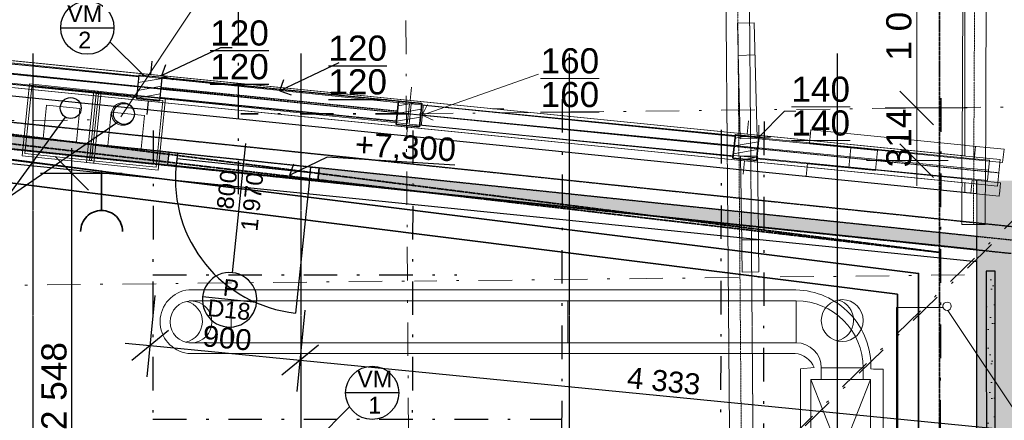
# Model space of a CAD drawing. Header units: millimetres. Extents: x -24674 to 2959, y -2716 to 20653.
# Tile 101 of 161: x -6411 to -536, y 6577 to 8965. Entities that reach past the tile are written whole.
import ezdxf

# ---------------------------------------------------------------- set-up
doc = ezdxf.new("R2010")
doc.units = ezdxf.units.MM
doc.header["$MEASUREMENT"] = 0
for name, pattern in [('Telekomunikacni vodic', [9.25, 3, -0.75, 3, -0.75, 0.125, -0.75, 0.125, -0.75]), ('Wipeout_Contour', [1000, 0, -1000]), ('Čerchovaná', [450, 200, -117.5, 15, -117.5]), ('Čerchovaná M', [4.5, 2.5, -0.85, 0.3, -0.85]), ('Čerchovaná S', [3.5, 1.5, -0.85, 0.3, -0.85])]:
    doc.linetypes.add(name, pattern=pattern)
for name, color, linetype in [('9._POHLED ZÁPADNÍ_1_2D prvky - obecné', 7, 'Continuous'), ('9._POHLED ZÁPADNÍ_1_Anotace - SP', 7, 'Continuous'), ('9._POHLED ZÁPADNÍ_1_Konstrukce - krov', 7, 'Continuous'), ('9._POHLED ZÁPADNÍ_1_Konstrukce - nosné', 7, 'Continuous'), ('9._POHLED ZÁPADNÍ_1_Kresby a obrázky', 7, 'Continuous'), ('9._POHLED ZÁPADNÍ_1_Kóty - SP', 7, 'Continuous'), ('9._POHLED ZÁPADNÍ_1_Nové_Anotace - SP', 7, 'Continuous'), ('9._POHLED ZÁPADNÍ_1_Nové_Konstrukce - krov', 7, 'Continuous'), ('9._POHLED ZÁPADNÍ_1_Nové_Konstrukce - nosné', 7, 'Continuous'), ('9._POHLED ZÁPADNÍ_1_Nové_Konstrukce – Dělicí čáry vrstev', 7, 'Continuous'), ('9._POHLED ZÁPADNÍ_1_Nové_Kóty - SP', 7, 'Continuous'), ('9._POHLED ZÁPADNÍ_1_Nové_Otvory – Dveře', 7, 'Continuous'), ('9._POHLED ZÁPADNÍ_1_Nové_Otvory – Značky dveří', 7, 'Continuous'), ('9._POHLED ZÁPADNÍ_1_Nové_Popis', 7, 'Continuous'), ('9._POHLED ZÁPADNÍ_1_Nové_Situace - terén', 7, 'Continuous'), ('9._POHLED ZÁPADNÍ_1_Nové_TZB - VZT', 7, 'Continuous'), ('9._POHLED ZÁPADNÍ_1_Nové_Výplně - Povrchové', 7, 'Continuous'), ('9._POHLED ZÁPADNÍ_1_Nové_Výplně – Řezové', 7, 'Continuous'), ('9._POHLED ZÁPADNÍ_1_Nové_VÝTAH VAR 1', 7, 'Continuous'), ('9._POHLED ZÁPADNÍ_1_Otvory – Značky dveří', 7, 'Continuous'), ('9._POHLED ZÁPADNÍ_1_Popis', 7, 'Continuous'), ('9._POHLED ZÁPADNÍ_1_TZB - elektroinstalace', 7, 'Continuous'), ('9._POHLED ZÁPADNÍ_1_TZB - kanalizace', 7, 'Continuous'), ('9._POHLED ZÁPADNÍ_1_TZB - VZT', 7, 'Continuous'), ('9._POHLED ZÁPADNÍ_1_Výplně - Povrchové', 7, 'Continuous'), ('9._POHLED ZÁPADNÍ_1_Výplně – Řezové', 7, 'Continuous')]:
    doc.layers.add(name, color=color, linetype=linetype)
doc.styles.add('GENEROVANÝ_STYL_1', font='txt')
doc.styles.add('GENEROVANÝ_STYL_2', font='txt')
pattern_1 = [(0, (0, -9e-13), (0, 37.5), [0, -37.5])]
pattern_2 = [(10, (0, -9e-13), (-7.81417, 44.31635), [])]

msp = doc.modelspace()

# ---------------------------------------------------------------- hatches: boundary and pattern name
at = {"layer": '9._POHLED ZÁPADNÍ_1_Nové_Výplně – Řezové', "linetype": 'Continuous', "lineweight": 0, "true_color": 0xf2b2b2}
for points in [[(-322.1, 7632.1), (-702.1, 7671.7), (-702.1, 7596.3), (-322.1, 7556.7)], [(-702.1, 7596.3), (-702, 4499.1), (-322, 4499.1), (-322.1, 7556.7)]]:
    msp.add_hatch(color=9, dxfattribs=at).paths.add_polyline_path(points)
at = {"layer": '9._POHLED ZÁPADNÍ_1_Nové_Výplně – Řezové', "linetype": 'Continuous', "lineweight": 20, "true_color": 0xffaaaa}
h = msp.add_hatch(dxfattribs=at)
h.set_pattern_fill('Omítka_02_0001', color=21, style=0, pattern_type=2)
h.set_pattern_definition([(45, (0, 175), (-55.6847, 55.6847), [0, -52.5, 0, -78.75]), (110, (175, 175), (74.0008, 26.9341), [0, -38.5, 0, -66.5])])
h.paths.add_polyline_path([(-642.9, 6023.7), (-590.2, 6023.7), (-590.3, 7465.1), (-643, 7465.1)])

# ---------------------------------------------------------------- linework, layer by layer
at = {"layer": '9._POHLED ZÁPADNÍ_1_Konstrukce - krov', "color": 8, "linetype": 'Čerchovaná', "lineweight": 13}
for p, q in [((-8497.3, 7360.5), (-4055.2, 7407.3)), ((-772.5, 7443.3), (-4055.2, 7406.3))]:
    msp.add_line(p, q, dxfattribs=at)
at = {"layer": '9._POHLED ZÁPADNÍ_1_Konstrukce - krov', "color": 8, "linetype": 'Continuous', "lineweight": 13}
msp.add_line((-1999.6, 7461.3), (-2099.6, 7460), dxfattribs=at)
at = {"layer": '9._POHLED ZÁPADNÍ_1_Nové_Konstrukce - nosné', "color": 1, "linetype": 'Continuous', "lineweight": 25, "flags": 128}
msp.add_lwpolyline([(-702.1, 7596.3), (-702, 4499.1)], dxfattribs=at)
at = {"layer": '9._POHLED ZÁPADNÍ_1_Nové_Konstrukce – Dělicí čáry vrstev', "color": 1, "linetype": 'Continuous', "lineweight": 25}
msp.add_line((-702.1, 7671.7), (-702.1, 7596.3), dxfattribs=at)
at = {"layer": '9._POHLED ZÁPADNÍ_1_Nové_Kóty - SP', "color": 1, "linetype": 'Continuous', "lineweight": 25}
for p, q in [((-5651, 6836), (-5603.3, 7321.1)), ((-4755.3, 6748), (-4707.7, 7233.1)), ((-5523.4, 7112.3), (-5742, 6932.8)), ((-5782, 7037.2), (-5632.7, 7022.6)), ((-5632.7, 7022.6), (-4737, 6934.6)), ((-4627.7, 7024.3), (-4846.3, 6844.8)), ((-4737, 6934.6), (-424.6, 6510.8))]:
    msp.add_line(p, q, dxfattribs=at)
at = {"layer": '9._POHLED ZÁPADNÍ_1_Nové_Otvory – Značky dveří', "color": 1, "linetype": 'Continuous', "lineweight": 25}
msp.add_line((-4996.8, 7278.1), (-5320, 7311.8), dxfattribs=at)
at = {"layer": '9._POHLED ZÁPADNÍ_1_Nové_Otvory – Značky dveří', "color": 1, "linetype": 'Continuous', "lineweight": 25, "flags": 128}
msp.add_lwpolyline([(-5320, 7311.8, 1), (-4996.8, 7278.1, 1)], format="xyb", close=True, dxfattribs=at)
at = {"layer": '9._POHLED ZÁPADNÍ_1_Nové_Popis', "color": 1, "linetype": 'Continuous', "lineweight": 25}
for p, q in [((-4148.9, 6740.2), (-4466.1, 6740.2)), ((-4442.2, 6656.5), (-4643.8, 6454.9))]:
    msp.add_line(p, q, dxfattribs=at)
msp.add_circle((-4307.5, 6740.2), 158.6, dxfattribs=at)
at = {"layer": '9._POHLED ZÁPADNÍ_1_Nové_Situace - terén', "color": 1, "linetype": 'Continuous', "lineweight": 25, "flags": 128}
msp.add_lwpolyline([(-642.9, 6023.7), (-590.2, 6023.7), (-590.3, 7465.1), (-643, 7465.1)], close=True, dxfattribs=at)
at = {"layer": '9._POHLED ZÁPADNÍ_1_Nové_TZB - VZT', "color": 1, "linetype": 'Čerchovaná', "lineweight": 25}
for p, q in [((-5615.7, 7444.4), (-3802.6, 7444.4)), ((-5615.7, 6584), (-3177, 6584))]:
    msp.add_line(p, q, dxfattribs=at)
at = {"layer": '9._POHLED ZÁPADNÍ_1_TZB - elektroinstalace', "color": 92, "linetype": 'Continuous', "lineweight": 35, "true_color": 0x00d700}
msp.add_line((-1172.3, 7327.6), (-1172.3, 4952.6), dxfattribs=at)
at = {"layer": '9._POHLED ZÁPADNÍ_1_TZB - kanalizace', "color": 21, "linetype": 'Continuous', "lineweight": 13, "true_color": 0xff9955}
for p, q in [((-1178.7, 4255), (-1178.7, 7249.5)), ((-1178.7, 7249.5), (-901.7, 7249.5)), ((-872.8, 7230.2), (-240.6, 6282.6))]:
    msp.add_line(p, q, dxfattribs=at)
msp.add_circle((-877, 7256.4), 25, dxfattribs=at)
at = {"layer": '9._POHLED ZÁPADNÍ_1_TZB - VZT', "color": 122, "linetype": 'Continuous', "lineweight": 13, "true_color": 0x00d59f}
for p, q in [((-5401.5, 7354.3), (-1779.3, 7354.3)), ((-1777.6, 7288.8), (-5399.8, 7288.8)), ((-5148.1, 7038.8), (-5148.1, 7288.8)), ((-3140.1, 7038.8), (-3140.1, 7288.8)), ((-1777.6, 7038.8), (-1777.6, 7288.8)), ((-1777.6, 7038.8), (-5402, 7038.8)), ((-5406.7, 6975.3), (-1784.5, 6975.3)), ((-1751.3, 6882.9), (-1669.3, 6890.5)), ((-1751.3, 6882.9), (-1751.3, 5848.5)), ((-1627.7, 6893.2), (-1627.7, 6819.1)), ((-1627.6, 6888.8), (-1377.6, 6888.8)), ((-1377.7, 6896), (-1377.7, 6819.1)), ((-1331.3, 6883), (-1315.6, 6880.5)), ((-1259.2, 6880.5), (-1315.6, 6880.5)), ((-1259.2, 5849), (-1259.2, 6880.5)), ((-1689.6, 6819.1), (-1689.6, 5919.1)), ((-1689.6, 6819.1), (-1334.6, 6819.1)), ((-1334.6, 5919.1), (-1689.6, 6819.1)), ((-1689.6, 5919.1), (-1334.6, 6819.1)), ((-1334.6, 5919.1), (-1334.6, 6819.1))]:
    msp.add_line(p, q, dxfattribs=at)
for centre in [(-5388.8, 7163.1), (-1502.7, 7171.2)]:
    msp.add_circle(centre, 125, dxfattribs=at)
for centre, radius, start, end in [((-5382.3, 7164.5), 190.8, 95.78021, 262.6492), ((-1789.8, 6895.8), 458.7, 358.40497, 88.68693), ((-5445.8, 7164.6), 125, 281.67656, 75.30857), ((-1777.6, 6888.8), 400, 0, 90), ((-1559.7, 7172.7), 125, 281.67656, 75.30857), ((-1777.6, 6888.8), 150, 0, 90), ((-1798.7, 6835.4), 140.6, 23.04959, 84.2114)]:
    msp.add_arc(centre, radius, start, end, dxfattribs=at)

# ---------------------------------------------------------------- texts
at = {"layer": '9._POHLED ZÁPADNÍ_1_Kóty - SP', "color": 1, "linetype": 'Continuous', "lineweight": 25, "attachment_point": 7, "style": 'GENEROVANÝ_STYL_2'}
for s, insert, char_height, width, rotation in [('\\A1;{\\pql;\\fArial|b0|i0|c0|p38;900}', (-5324, 7017.4), 125, 284.572, 354.38801), ('\\A1;{\\pql;\\fArial|b0|i0|c0|p38;2\xa0548}', (-6129.3, 6518.3), 150, 512.914, 90), ('\\A1;{\\pql;\\fArial|b0|i0|c0|p38;4\xa0333}', (-2791, 6768.5), 125, 427.429, 354.38801)]:
    msp.add_mtext(s, dxfattribs=dict(at, insert=insert, char_height=char_height, width=width, rotation=rotation))
at = {"layer": '9._POHLED ZÁPADNÍ_1_Otvory – Značky dveří', "color": 1, "linetype": 'Continuous', "lineweight": 25, "char_height": 100, "attachment_point": 4, "rotation": 354.03986, "style": 'GENEROVANÝ_STYL_1'}
for s, insert in [('\\A1;{\\pql;\\pt0;\\fArial|b0|i0|c238|p38;P}', (-5196.5, 7370)), ('\\A1;{\\pql;\\pt0;\\fArial|b0|i0|c238|p38;D18}', (-5289.2, 7248.2))]:
    msp.add_mtext(s, dxfattribs=dict(at, insert=insert))
at = {"layer": '9._POHLED ZÁPADNÍ_1_Popis', "color": 1, "linetype": 'Continuous', "lineweight": 25, "insert": (-4292.1, 6744.8), "char_height": 100, "attachment_point": 5, "line_spacing_factor": 0.9406, "style": 'GENEROVANÝ_STYL_1'}
msp.add_mtext('\\A1;{\\pqc;\\fArial|b0|i0|c238|p38;VM\\P\\pqc;\\fArial|b0|i0|c238|p38;1}', dxfattribs=at)

# ---------------------------------------------------------------- wipeouts: each hides what was drawn before it
at = {"color": 254, "linetype": 'Wipeout_Contour', "lineweight": 0, "ltscale": 51007.22037}
msp.add_wipeout([(-772.6, 17554), (-772.1, 7935.5), (-322.1, 7935.5), (-322.6, 17518.2)], dxfattribs=at).dxf.layer = '9._POHLED ZÁPADNÍ_1_Výplně - Povrchové'

# ---------------------------------------------------------------- next in the draw order: hatches: boundary and pattern name
at = {"layer": '9._POHLED ZÁPADNÍ_1_Nové_Výplně – Řezové', "linetype": 'Continuous', "lineweight": 0, "true_color": 0xf2b2b2}
msp.add_hatch(color=9, dxfattribs=at).paths.add_polyline_path([(-322.1, 8005.9), (-702.1, 8005.9), (-702.1, 7671.7), (-322.1, 7632.1)])

# ---------------------------------------------------------------- next in the draw order: linework, layer by layer
at = {"layer": '9._POHLED ZÁPADNÍ_1_Konstrukce - krov', "color": 8, "linetype": 'Continuous', "lineweight": 13}
for p, q in [((-599.3, 17852.5), (-649.7, 7743.6)), ((-545.5, 8112.6), (-537.5, 8192.2)), ((-636.2, 8007), (-624.5, 8126.5)), ((-636.2, 8007), (-624.5, 8126.5)), ((-577, 7972.5), (-561.1, 8131.7)), ((-565.6, 7913.6), (-557.6, 7993.2))]:
    msp.add_line(p, q, dxfattribs=at)
at = {"layer": '9._POHLED ZÁPADNÍ_1_Konstrukce - nosné', "color": 251, "linetype": 'Continuous', "lineweight": 20, "true_color": 0x6a6a6a, "flags": 128}
for points in [[(-772.3, 11397.9), (-772.1, 8152.8)], [(-772.1, 7992), (-772.1, 7935.5)]]:
    msp.add_lwpolyline(points, dxfattribs=at)
at = {"layer": '9._POHLED ZÁPADNÍ_1_Nové_Konstrukce - nosné', "color": 1, "linetype": 'Continuous', "lineweight": 25, "flags": 128}
msp.add_lwpolyline([(-702.1, 8005.9), (-702.1, 7671.7)], dxfattribs=at)

# ---------------------------------------------------------------- next in the draw order: wipeouts: each hides what was drawn before it
at = {"color": 254, "linetype": 'Wipeout_Contour', "lineweight": 0, "ltscale": 43667.683526}
msp.add_wipeout([(-11030, 8570.7), (-702.1, 7524.2), (-702.1, 7926.3), (-10989.7, 8968.7)], dxfattribs=at).dxf.layer = '9._POHLED ZÁPADNÍ_1_Nové_Výplně - Povrchové'

# ---------------------------------------------------------------- next in the draw order: linework, layer by layer
at = {"layer": '9._POHLED ZÁPADNÍ_1_Konstrukce - krov', "color": 8, "linetype": 'Continuous', "lineweight": 13}
msp.add_line((-708.2, 8209.4), (-716.3, 8129.8), dxfattribs=at)
at = {"layer": '9._POHLED ZÁPADNÍ_1_Nové_Konstrukce - nosné', "color": 1, "linetype": 'Continuous', "lineweight": 25, "flags": 128}
for points in [[(-702.1, 7926.3), (-10989.7, 8968.7)], [(-11030, 8570.7), (-702.1, 7524.2)]]:
    msp.add_lwpolyline(points, dxfattribs=at)
at = {"layer": '9._POHLED ZÁPADNÍ_1_TZB - elektroinstalace', "color": 92, "linetype": 'Continuous', "lineweight": 35, "true_color": 0x00d700, "flags": 128}
msp.add_lwpolyline([(-5922.3, 7952.6), (-5922.3, 7827.6)], dxfattribs=at)
for points in [[(-6047.3, 7702.6, -0.414214), (-5922.3, 7827.6)], [(-5922.3, 7827.6, -0.414214), (-5797.3, 7702.6)]]:
    msp.add_lwpolyline(points, format="xyb", dxfattribs=at)

# ---------------------------------------------------------------- next in the draw order: wipeouts: each hides what was drawn before it
at = {"color": 254, "linetype": 'Wipeout_Contour', "lineweight": 0, "ltscale": 43915.405212}
msp.add_wipeout([(-10496.3, 8963.1), (-772.1, 7992), (-772.1, 8152.8), (-10480.4, 9122.3)], dxfattribs=at).dxf.layer = '9._POHLED ZÁPADNÍ_1_Výplně - Povrchové'

# ---------------------------------------------------------------- next in the draw order: linework, layer by layer
at = {"layer": '9._POHLED ZÁPADNÍ_1_Anotace - SP', "color": 8, "linetype": 'Continuous', "lineweight": 13}
msp.add_line((-3521.6, 8433.1), (-3590.2, 8433.1), dxfattribs=at)
at = {"layer": '9._POHLED ZÁPADNÍ_1_Konstrukce - krov', "color": 8, "linetype": 'Continuous', "lineweight": 13}
for p, q in [((-2027.8, 8946.6), (-2127.7, 8944.2)), ((-2123.1, 8752.2), (-2023.1, 8754.6)), ((-1689.3, 8308.3), (-1697.3, 8228.7)), ((-1689.3, 8308.3), (-1697.3, 8228.7)), ((-537.5, 8192.2), (-1689.3, 8308.3)), ((-1697.3, 8228.7), (-545.5, 8112.6))]:
    msp.add_line(p, q, dxfattribs=at)
at = {"layer": '9._POHLED ZÁPADNÍ_1_Konstrukce - nosné', "color": 251, "linetype": 'Continuous', "lineweight": 20, "true_color": 0x6a6a6a, "flags": 128}
for points in [[(-772.1, 8152.8), (-10480.4, 9122.3)], [(-10496.3, 8963.1), (-772.1, 7992)]]:
    msp.add_lwpolyline(points, dxfattribs=at)
at = {"layer": '9._POHLED ZÁPADNÍ_1_Kresby a obrázky', "color": 8, "linetype": 'Continuous', "lineweight": 13}
msp.add_line((-1779.5, 8418.7), (-1848.2, 8418.7), dxfattribs=at)
at = {"layer": '9._POHLED ZÁPADNÍ_1_Kóty - SP', "color": 154, "linetype": 'Continuous', "lineweight": 13}
for p, q in [((-1058.2, 8438.7), (-1058.2, 9478.3)), ((-1158.2, 8538.7), (-958.2, 8338.7)), ((-758.2, 8438.7), (-1245.7, 8438.7)), ((-1058.2, 8124.9), (-1058.2, 8438.7)), ((-870.7, 8124.9), (-1358.2, 8124.9))]:
    msp.add_line(p, q, dxfattribs=at)
at = {"layer": '9._POHLED ZÁPADNÍ_1_Nové_Anotace - SP', "color": 1, "linetype": 'Continuous', "lineweight": 25}
for p, q in [((-5143.9, 8797.7), (-5212.6, 8797.7)), ((-4507.5, 8707.4), (-4857.7, 8540.8)), ((-4857.7, 8540.8), (-4834, 8607.5)), ((-4857.7, 8540.8), (-4791.1, 8517.1)), ((-4799.3, 8038.5), (-4775.6, 8105.1)), ((-4799.3, 8038.5), (-4732.6, 8014.8))]:
    msp.add_line(p, q, dxfattribs=at)
at = {"layer": '9._POHLED ZÁPADNÍ_1_Nové_Kóty - SP', "color": 1, "linetype": 'Continuous', "lineweight": 25}
for p, q in [((-5799.3, 8048.6), (-6286.8, 8048.6)), ((-6099.3, 5500.9), (-6099.3, 8048.6))]:
    msp.add_line(p, q, dxfattribs=at)
at = {"layer": '9._POHLED ZÁPADNÍ_1_Nové_Otvory – Dveře', "color": 1, "linetype": 'Continuous', "lineweight": 25}
for p, q in [((-5469.3, 8169.4), (-5477.1, 8094.8)), ((-5472.9, 8134.6), (-5477.1, 8094.8)), ((-4677.2, 8051.6), (-5472.9, 8134.6)), ((-5477.1, 8094.8), (-4681.4, 8011.8)), ((-4681.4, 8011.8), (-4673.6, 8086.4)), ((-4681.4, 8011.8), (-4677.2, 8051.6)), ((-4681.4, 8011.8), (-4764.5, 7216.1))]:
    msp.add_line(p, q, dxfattribs=at)
msp.add_arc((-4681.4, 8011.8), 800, 174.03986, 264.03986, dxfattribs=at)
at = {"layer": '9._POHLED ZÁPADNÍ_1_Nové_Otvory – Značky dveří', "color": 1, "linetype": 'Continuous', "lineweight": 25}
msp.add_line((-5141.5, 7456.5), (-5061.1, 8227.4), dxfattribs=at)
at = {"layer": '9._POHLED ZÁPADNÍ_1_Nové_Popis', "color": 1, "linetype": 'Continuous', "lineweight": 25}
msp.add_line((-6165.7, 8917.3), (-5848.6, 8917.3), dxfattribs=at)
at = {"layer": '9._POHLED ZÁPADNÍ_1_Nové_Popis', "color": 1, "linetype": 'Čerchovaná M', "lineweight": 25}
msp.add_line((-4732.3, 8764.3), (-4732.3, 750.7), dxfattribs=at)
at = {"layer": '9._POHLED ZÁPADNÍ_1_Nové_TZB - VZT', "color": 1, "linetype": 'Čerchovaná', "lineweight": 25}
msp.add_line((-5106.1, 7924.3), (-5106.1, 9428.2), dxfattribs=at)

# ---------------------------------------------------------------- next in the draw order: texts
at = {"layer": '9._POHLED ZÁPADNÍ_1_Anotace - SP', "color": 1, "linetype": 'Continuous', "lineweight": 25, "char_height": 150, "attachment_point": 5, "line_spacing_factor": 0.804162, "style": 'GENEROVANÝ_STYL_1'}
for s, insert in [('\\A1;{\\pqc;\\fArial|b0|i0|c238|p38;\\L\\L1\\fArial|b0|i0|c238|p38;\\L\\L2\\fArial|b0|i0|c238|p38;\\L\\L0\\P\\pqc;\\fArial|b0|i0|c238|p38;1\\fArial|b0|i0|c238|p38;2\\fArial|b0|i0|c238|p38;0}', (-5099.1, 8784.2)), ('\\A1;{\\pqc;\\fArial|b0|i0|c238|p38;\\L\\L120\\P\\pqc;\\fArial|b0|i0|c238|p38;1\\fArial|b0|i0|c238|p38;2\\fArial|b0|i0|c238|p38;0}', (-4394, 8693.9))]:
    msp.add_mtext(s, dxfattribs=dict(at, insert=insert))
at = {"layer": '9._POHLED ZÁPADNÍ_1_Anotace - SP', "color": 8, "linetype": 'Continuous', "lineweight": 13, "char_height": 150, "attachment_point": 5, "line_spacing_factor": 0.804162, "style": 'GENEROVANÝ_STYL_1'}
for s, insert in [('\\A1;{\\pqc;\\fArial|b0|i0|c238|p38;\\L\\L1\\fArial|b0|i0|c238|p38;\\L\\L6\\fArial|b0|i0|c238|p38;\\L\\L0\\P\\pqc;\\fArial|b0|i0|c238|p38;1\\fArial|b0|i0|c238|p38;6\\fArial|b0|i0|c238|p38;0}', (-3127.7, 8618.2)), ('\\A1;{\\pqc;\\fArial|b0|i0|c238|p38;\\L\\L1\\fArial|b0|i0|c238|p38;\\L\\L4\\fArial|b0|i0|c238|p38;\\L\\L0\\P\\pqc;\\fArial|b0|i0|c238|p38;1\\fArial|b0|i0|c238|p38;4\\fArial|b0|i0|c238|p38;0}', (-1631.2, 8448.7))]:
    msp.add_mtext(s, dxfattribs=dict(at, insert=insert))
at = {"layer": '9._POHLED ZÁPADNÍ_1_Kóty - SP', "color": 154, "linetype": 'Continuous', "lineweight": 13, "insert": (-1088.2, 8720.7), "char_height": 150, "width": 512.914, "attachment_point": 7, "rotation": 90, "style": 'GENEROVANÝ_STYL_2'}
msp.add_mtext('\\A1;{\\pql;\\fArial|b0|i0|c0|p38;1\xa0040}', dxfattribs=at)
at = {"layer": '9._POHLED ZÁPADNÍ_1_Otvory – Značky dveří', "color": 1, "linetype": 'Continuous', "lineweight": 25, "char_height": 100, "rotation": 84.03986, "style": 'GENEROVANÝ_STYL_1'}
for s, insert, attachment_point in [('\\A1;{\\pql;\\pt0;\\fArial|b0|i0|c238|p38;800}', (-5135.3, 7830.3), 7), ('\\A1;{\\pql;\\pt0;\\fArial|b0|i0|c238|p38;1\xa0970}', (-5092, 7710.8), 1)]:
    msp.add_mtext(s, dxfattribs=dict(at, insert=insert, attachment_point=attachment_point))
at = {"layer": '9._POHLED ZÁPADNÍ_1_Popis', "color": 1, "linetype": 'Continuous', "lineweight": 25, "insert": (-6022.6, 8921.8), "char_height": 100, "attachment_point": 5, "line_spacing_factor": 0.9406, "style": 'GENEROVANÝ_STYL_1'}
msp.add_mtext('\\A1;{\\pqc;\\fArial|b0|i0|c238|p38;VM\\P\\pqc;\\fArial|b0|i0|c238|p38;2}', dxfattribs=at)

# ---------------------------------------------------------------- next in the draw order: wipeouts: each hides what was drawn before it
at = {"color": 254, "linetype": 'Wipeout_Contour', "lineweight": 0, "ltscale": 47676.915904}
msp.add_wipeout([(-10968.8, 8668.2), (-5526.8, 8100), (-5519, 8174.6), (-10968.8, 8743.6)], dxfattribs=at).dxf.layer = '9._POHLED ZÁPADNÍ_1_Nové_Výplně – Řezové'
at = {"color": 254, "linetype": 'Wipeout_Contour', "lineweight": 0, "ltscale": 33892.773281}
msp.add_wipeout([(-4623.9, 8081.2), (-4631.7, 8006.6), (-702.1, 7596.3), (-702.1, 7671.7)], dxfattribs=at).dxf.layer = '9._POHLED ZÁPADNÍ_1_Nové_Výplně – Řezové'
at = {"color": 254, "linetype": 'Wipeout_Contour', "lineweight": 0, "ltscale": 37381.343542}
msp.add_wipeout([(-4164.6, 8340.8), (-4025.3, 8326.9), (-4011.4, 8466.2), (-4150.7, 8480.1)], dxfattribs=at).dxf.layer = '9._POHLED ZÁPADNÍ_1_Výplně – Řezové'
at = {"color": 254, "linetype": 'Wipeout_Contour', "lineweight": 0, "ltscale": 33848.64421}
msp.add_wipeout([(-2154.6, 8140.1), (-2015.3, 8126.2), (-2001.3, 8265.5), (-2140.6, 8279.4)], dxfattribs=at).dxf.layer = '9._POHLED ZÁPADNÍ_1_Výplně – Řezové'

# ---------------------------------------------------------------- next in the draw order: hatches: boundary and pattern name
at = {"layer": '9._POHLED ZÁPADNÍ_1_Nové_Výplně – Řezové', "linetype": 'Continuous', "lineweight": 20, "true_color": 0xffaaaa}
h = msp.add_hatch(dxfattribs=at)
h.set_pattern_fill('Sádra_0001', color=21, style=0, pattern_type=2)
h.set_pattern_definition(pattern_1)
h.paths.add_polyline_path([(-10968.8, 8668.2), (-5526.8, 8100), (-5519, 8174.6), (-10968.8, 8743.6)])
h = msp.add_hatch(dxfattribs=at)
h.set_pattern_fill('Sádra_0001', color=21, style=0, pattern_type=2)
h.set_pattern_definition(pattern_1)
h.paths.add_polyline_path([(-4623.9, 8081.2), (-4631.7, 8006.6), (-702.1, 7596.3), (-702.1, 7671.7)])
at = {"layer": '9._POHLED ZÁPADNÍ_1_Výplně – Řezové', "linetype": 'Continuous', "lineweight": 20, "true_color": 0xa86b51}
h = msp.add_hatch(dxfattribs=at)
h.set_pattern_fill('Dřevo_0001', color=35, style=0, pattern_type=2)
h.set_pattern_definition(pattern_2)
h.paths.add_polyline_path([(-4164.6, 8340.8), (-4025.3, 8326.9), (-4011.4, 8466.2), (-4150.7, 8480.1)])
h = msp.add_hatch(dxfattribs=at)
h.set_pattern_fill('Dřevo_0001', color=35, style=0, pattern_type=2)
h.set_pattern_definition(pattern_2)
h.paths.add_polyline_path([(-2154.6, 8140.1), (-2015.3, 8126.2), (-2001.3, 8265.5), (-2140.6, 8279.4)])

# ---------------------------------------------------------------- next in the draw order: linework, layer by layer
at = {"layer": '9._POHLED ZÁPADNÍ_1_2D prvky - obecné', "color": 214, "linetype": 'Čerchovaná', "lineweight": 20}
for q in [(-4140.9, 14406.2), (-205.3, 8040.7)]:
    msp.add_line((-4077.2, 4260.2), q, dxfattribs=at)
at = {"layer": '9._POHLED ZÁPADNÍ_1_Anotace - SP', "color": 8, "linetype": 'Continuous', "lineweight": 13}
for p, q in [((-3315.1, 8640.3), (-4008.4, 8395.6)), ((-4008.4, 8395.6), (-3977.9, 8459.3)), ((-4008.4, 8395.6), (-3944.6, 8365))]:
    msp.add_line(p, q, dxfattribs=at)
at = {"layer": '9._POHLED ZÁPADNÍ_1_Konstrukce - krov', "color": 8, "linetype": 'Continuous', "lineweight": 13}
for p, q in [((-739.3, 17853.2), (-789.7, 7744.3)), ((-2127.7, 8944.2), (-2110.9, 8253.9)), ((-2011, 8256.4), (-2027.8, 8946.6)), ((-4085.6, 8463.5), (-4097.8, 8344.1)), ((-4085.6, 8463.5), (-4097.8, 8344.1)), ((-4074.7, 8462.4), (-4086.3, 8343)), ((-4074.7, 8462.4), (-4086.3, 8343)), ((-624.5, 8126.5), (-4074.7, 8462.4)), ((-624.5, 8126.5), (-4074.7, 8462.4)), ((-630.4, 8066.8), (-4080.5, 8402.7)), ((-636.2, 8007), (-4086.3, 8343)), ((-636.2, 8007), (-4086.3, 8343)), ((-2110.9, 8253.9), (-2011, 8256.4)), ((-2000.6, 8255.3), (-2012.5, 8135.9)), ((-1292, 8184.6), (-2000.6, 8255.3)), ((-1452.4, 8200.6), (-1464.3, 8081.2)), ((-1304, 8065.2), (-1292, 8184.6)), ((-2109, 8150.4), (-2009, 8151.7)), ((-2099.6, 7460), (-2109, 8150.4)), ((-2012.5, 8135.9), (-1304, 8065.2)), ((-2009, 8151.7), (-1999.6, 7461.3)), ((-1709.4, 8109.3), (-1717.4, 8029.7)), ((-1709.4, 8109.3), (-1717.4, 8029.7)), ((-557.6, 7993.2), (-1709.4, 8109.3)), ((-1717.4, 8029.7), (-565.6, 7913.6)), ((-728.3, 8010.5), (-736.3, 7930.9)), ((-789.7, 7744.3), (-649.7, 7743.6)), ((-2102.2, 7652.1), (-2002.2, 7653.4))]:
    msp.add_line(p, q, dxfattribs=at)
at = {"layer": '9._POHLED ZÁPADNÍ_1_Konstrukce - krov', "color": 251, "linetype": 'Čerchovaná S', "lineweight": 13, "true_color": 0x6a6a6a}
for p, q in [((-669.3, 17852.8), (-719.7, 7743.9)), ((-2186, 16399.3), (-2100.8, 5947.6)), ((-4008.4, 8395.6), (-2147.6, 8209.7))]:
    msp.add_line(p, q, dxfattribs=at)
at = {"layer": '9._POHLED ZÁPADNÍ_1_Konstrukce - krov', "color": 8, "linetype": 'Čerchovaná M', "lineweight": 13}
for p, q in [((-2256, 16398.7), (-2170.8, 5947)), ((-2116, 16399.9), (-2030.8, 5948.1)), ((-4014.3, 8335.8), (-4002.4, 8455.3)), ((-4002.4, 8455.3), (-2141.6, 8269.4)), ((-4014.3, 8335.8), (-2153.6, 8150)), ((-2153.6, 8150), (-2141.6, 8269.4))]:
    msp.add_line(p, q, dxfattribs=at)
at = {"layer": '9._POHLED ZÁPADNÍ_1_Konstrukce - krov', "color": 1, "linetype": 'Continuous', "lineweight": 20}
for p, q in [((-4080, 8483.1), (-4072.1, 8562.7)), ((-4167.6, 8411.5), (-4247.2, 8419.4)), ((-4008.4, 8395.6), (-3928.8, 8387.6)), ((-2070, 8282.4), (-2062.1, 8362)), ((-4095.9, 8323.9), (-4103.9, 8244.3)), ((-2157.6, 8210.7), (-2237.2, 8218.7)), ((-1998.3, 8194.8), (-1918.7, 8186.9)), ((-2085.9, 8123.2), (-2093.9, 8043.6))]:
    msp.add_line(p, q, dxfattribs=at)
at = {"layer": '9._POHLED ZÁPADNÍ_1_Konstrukce - krov', "color": 8, "linetype": 'Čerchovaná', "lineweight": 13}
for p, q in [((-225, 8447.5), (-4125.1, 8403.5)), ((-9925.9, 8326.6), (-5978.7, 8368.2)), ((-612.6, 7623.8), (-4077.2, 4260.2))]:
    msp.add_line(p, q, dxfattribs=at)
at = {"layer": '9._POHLED ZÁPADNÍ_1_Konstrukce - krov', "color": 7, "linetype": 'Continuous', "lineweight": 35, "flags": 128}
for points in [[(-4164.6, 8340.8), (-4025.3, 8326.9), (-4011.4, 8466.2), (-4150.7, 8480.1)], [(-2154.6, 8140.1), (-2015.3, 8126.2), (-2001.3, 8265.5), (-2140.6, 8279.4)]]:
    msp.add_lwpolyline(points, close=True, dxfattribs=at)
at = {"layer": '9._POHLED ZÁPADNÍ_1_Konstrukce - krov', "color": 1, "linetype": 'Continuous', "lineweight": 20}
for p in [(-4088, 8403.5), (-2078, 8202.8)]:
    msp.add_point(p, dxfattribs=at)
at = {"layer": '9._POHLED ZÁPADNÍ_1_Konstrukce - nosné', "color": 254, "linetype": 'Continuous', "lineweight": 13}
for p, q in [((-6352.7, 8581.7), (-6396.9, 8154)), ((-5925, 8537.6), (-6352.7, 8581.7)), ((-6339.3, 8565.3), (-6380.4, 8167.4)), ((-5941.5, 8524.2), (-6339.3, 8565.3)), ((-5967.5, 8540.5), (-6011.7, 8112.7)), ((-5954.1, 8524), (-5995.2, 8126.1)), ((-5982.5, 8126.3), (-5941.5, 8524.2)), ((-5969.1, 8109.8), (-5925, 8537.6)), ((-6250.1, 8455.5), (-6270.7, 8256.6)), ((-6051.2, 8435), (-6250.1, 8455.5)), ((-6071.7, 8236), (-6051.2, 8435)), ((-5864.9, 8414.3), (-5885.5, 8215.3)), ((-5666, 8393.7), (-5864.9, 8414.3)), ((-5686.5, 8194.8), (-5666, 8393.7)), ((-6270.7, 8256.6), (-6071.7, 8236)), ((-6380.4, 8167.4), (-5982.5, 8126.3)), ((-5885.5, 8215.3), (-5686.5, 8194.8)), ((-6396.9, 8154), (-5969.1, 8109.8)), ((-6011.7, 8112.7), (-5583.9, 8068.6)), ((-5995.2, 8126.1), (-5597.3, 8085.1))]:
    msp.add_line(p, q, dxfattribs=at)
at = {"layer": '9._POHLED ZÁPADNÍ_1_Kresby a obrázky', "color": 8, "linetype": 'Continuous', "lineweight": 13}
for p, q in [((-1848.2, 8418.7), (-2001.3, 8265.5)), ((-2001.3, 8265.5), (-2001.3, 8336.2)), ((-2001.3, 8265.5), (-1930.6, 8265.5))]:
    msp.add_line(p, q, dxfattribs=at)
at = {"layer": '9._POHLED ZÁPADNÍ_1_Kóty - SP', "color": 154, "linetype": 'Continuous', "lineweight": 13}
for p, q in [((-1158.2, 8224.9), (-958.2, 8024.9)), ((-1058.2, 7974.9), (-1058.2, 8124.9))]:
    msp.add_line(p, q, dxfattribs=at)
at = {"layer": '9._POHLED ZÁPADNÍ_1_Nové_Anotace - SP', "color": 1, "linetype": 'Continuous', "lineweight": 25}
for p, q in [((-4576.5, 8144.4), (-4799.3, 8038.5)), ((-3813.4, 8097), (-4576.5, 8144.4))]:
    msp.add_line(p, q, dxfattribs=at)
at = {"layer": '9._POHLED ZÁPADNÍ_1_Nové_Konstrukce - krov', "color": 1, "linetype": 'Čerchovaná M', "lineweight": 25}
msp.add_line((-4162.6, 8360.7), (-4150.7, 8480.1), dxfattribs=at)
at = {"layer": '9._POHLED ZÁPADNÍ_1_Nové_Konstrukce - krov', "color": 1, "linetype": 'Čerchovaná', "lineweight": 25}
for p, q in [((-3173.3, 8491.7), (-3181.3, 4304.4)), ((-914.3, 8497), (-922.3, 4309.7)), ((-1969.4, 8358.1), (-1977.2, 4310.2)), ((-5614, 8304.6), (-5621.8, 4262.2)), ((-4064.8, 8304.9), (-4072.6, 4262.4)), ((-2225.2, 8307.9), (-2232.9, 4260))]:
    msp.add_line(p, q, dxfattribs=at)
at = {"layer": '9._POHLED ZÁPADNÍ_1_Nové_Konstrukce - nosné', "color": 1, "linetype": 'Continuous', "lineweight": 25}
for p, q in [((-5526.8, 8100), (-5519, 8174.6)), ((-4631.7, 8006.6), (-4623.9, 8081.2))]:
    msp.add_line(p, q, dxfattribs=at)
at = {"layer": '9._POHLED ZÁPADNÍ_1_Nové_Konstrukce - nosné', "color": 1, "linetype": 'Continuous', "lineweight": 25, "flags": 128}
for points in [[(-5519, 8174.6), (-10968.8, 8743.6)], [(-11043.8, 8676), (-5526.8, 8100)], [(-702.1, 7671.7), (-4623.9, 8081.2)], [(-4631.7, 8006.6), (-702.1, 7596.3)]]:
    msp.add_lwpolyline(points, dxfattribs=at)
at = {"layer": '9._POHLED ZÁPADNÍ_1_Nové_Konstrukce – Dělicí čáry vrstev', "color": 1, "linetype": 'Continuous', "lineweight": 25}
msp.add_line((-702.1, 7671.7), (-702.1, 7596.3), dxfattribs=at)
at = {"layer": '9._POHLED ZÁPADNÍ_1_Nové_Kóty - SP', "color": 1, "linetype": 'Continuous', "lineweight": 25}
for p, q in [((-6099.3, 8048.6), (-6099.3, 8198.6)), ((-5999.3, 7948.6), (-6199.3, 8148.6))]:
    msp.add_line(p, q, dxfattribs=at)
at = {"layer": '9._POHLED ZÁPADNÍ_1_Nové_Otvory – Dveře', "color": 1, "linetype": 'Continuous', "lineweight": 25}
for p, q in [((-5526.8, 8100), (-5519, 8174.6)), ((-5526.8, 8100), (-5519, 8174.6)), ((-5526.8, 8100), (-5519, 8174.6)), ((-5519, 8174.6), (-4623.9, 8081.2)), ((-5519, 8174.6), (-5469.3, 8169.4)), ((-5526.8, 8100), (-4631.7, 8006.6)), ((-5477.1, 8094.8), (-5526.8, 8100)), ((-4673.6, 8086.4), (-4623.9, 8081.2)), ((-4623.9, 8081.2), (-4631.7, 8006.6)), ((-4631.7, 8006.6), (-4623.9, 8081.2)), ((-4631.7, 8006.6), (-4623.9, 8081.2)), ((-4631.7, 8006.6), (-4681.4, 8011.8))]:
    msp.add_line(p, q, dxfattribs=at)
at = {"layer": '9._POHLED ZÁPADNÍ_1_Nové_Popis', "color": 1, "linetype": 'Čerchovaná M', "lineweight": 25}
for p, q in [((-6332.3, 8764.3), (-6332.3, 750.7)), ((-3132.3, 8764.3), (-3132.3, 750.7)), ((-1532.3, 8764.3), (-1532.3, 750.7))]:
    msp.add_line(p, q, dxfattribs=at)
at = {"layer": '9._POHLED ZÁPADNÍ_1_Nové_Popis', "color": 1, "linetype": 'Continuous', "lineweight": 25}
for q in [(-6137.8, 8384.2), (-5827.8, 8354.3)]:
    msp.add_line((-6490.9, 7896.1), q, dxfattribs=at)
msp.add_circle((-6007.2, 8917.3), 158.6, dxfattribs=at)
at = {"layer": '9._POHLED ZÁPADNÍ_1_Nové_VÝTAH VAR 1', "color": 1, "linetype": 'Continuous', "lineweight": 25}
msp.add_circle((-6106.4, 8438.3), 62.5, dxfattribs=at)
at = {"layer": '9._POHLED ZÁPADNÍ_1_TZB - elektroinstalace', "color": 92, "linetype": 'Continuous', "lineweight": 35, "true_color": 0x00d700, "flags": 128}
msp.add_lwpolyline([(-5922.3, 7952.6), (-5922.3, 8062), (-15672.3, 9327.6), (-15795, 2827.6), (-17422.3, 2827.6), (-17422.3, 3077.6)], dxfattribs=at)
at = {"layer": '9._POHLED ZÁPADNÍ_1_TZB - VZT', "color": 7, "linetype": 'Čerchovaná', "lineweight": 35}
msp.add_line((-4088, 8403.5), (-5091.1, 8403.5), dxfattribs=at)

# ---------------------------------------------------------------- next in the draw order: texts
at = {"layer": '9._POHLED ZÁPADNÍ_1_Anotace - SP', "color": 1, "linetype": 'Continuous', "lineweight": 25, "insert": (-4109.7, 8193.7), "char_height": 140, "attachment_point": 5, "rotation": 356.75206, "style": 'GENEROVANÝ_STYL_1'}
msp.add_mtext('\\A1;{\\pqc;\\fArial|b0|i0|c238|p38;+7,300}', dxfattribs=at)
at = {"layer": '9._POHLED ZÁPADNÍ_1_Kóty - SP', "color": 154, "linetype": 'Continuous', "lineweight": 13, "insert": (-1088.2, 8084.5), "char_height": 150, "width": 341.487, "attachment_point": 7, "rotation": 90, "style": 'GENEROVANÝ_STYL_2'}
msp.add_mtext('\\A1;{\\pql;\\fArial|b0|i0|c0|p38;314}', dxfattribs=at)

# ---------------------------------------------------------------- next in the draw order: wipeouts: each hides what was drawn before it
at = {"color": 254, "linetype": 'Wipeout_Contour', "lineweight": 0, "ltscale": 40992.358182}
msp.add_wipeout([(-5713.6, 8495.5), (-5574.3, 8481.6), (-5560.4, 8620.9), (-5699.7, 8634.8)], dxfattribs=at).dxf.layer = '9._POHLED ZÁPADNÍ_1_Nové_Výplně – Řezové'

# ---------------------------------------------------------------- next in the draw order: hatches: boundary and pattern name
at = {"layer": '9._POHLED ZÁPADNÍ_1_Nové_Výplně – Řezové', "linetype": 'Continuous', "lineweight": 20, "true_color": 0xffaaaa}
h = msp.add_hatch(dxfattribs=at)
h.set_pattern_fill('Dřevo_0001', color=21, style=0, pattern_type=2)
h.set_pattern_definition(pattern_2)
h.paths.add_polyline_path([(-5713.6, 8495.5), (-5574.3, 8481.6), (-5560.4, 8620.9), (-5699.7, 8634.8)])

# ---------------------------------------------------------------- next in the draw order: linework, layer by layer
at = {"layer": '9._POHLED ZÁPADNÍ_1_Konstrukce - krov', "color": 8, "linetype": 'Continuous', "lineweight": 13}
for p, q in [((-10876.5, 9158.7), (-4085.6, 8463.5)), ((-10876.5, 9158.7), (-4085.6, 8463.5)), ((-10876.4, 9161.8), (-561.1, 8131.7)), ((-10882.6, 9099), (-4091.7, 8403.8)), ((-10892.3, 9002.6), (-577, 7972.5)), ((-10888.8, 9039.3), (-4097.8, 8344.1)), ((-10888.8, 9039.3), (-4097.8, 8344.1))]:
    msp.add_line(p, q, dxfattribs=at)
at = {"layer": '9._POHLED ZÁPADNÍ_1_Konstrukce - krov', "color": 251, "linetype": 'Čerchovaná S', "lineweight": 13, "true_color": 0x6a6a6a}
for p, q in [((-10884.4, 9082.2), (-569.1, 8052.1)), ((-7719.3, 8766.2), (-5706.6, 8565.6))]:
    msp.add_line(p, q, dxfattribs=at)
at = {"layer": '9._POHLED ZÁPADNÍ_1_Konstrukce - krov', "color": 8, "linetype": 'Čerchovaná M', "lineweight": 13}
for p, q in [((-7713.3, 8825.9), (-5700.6, 8625.3)), ((-7725.2, 8706.4), (-5712.5, 8505.9)), ((-5712.5, 8505.9), (-5700.6, 8625.3))]:
    msp.add_line(p, q, dxfattribs=at)
at = {"layer": '9._POHLED ZÁPADNÍ_1_Konstrukce - nosné', "color": 254, "linetype": 'Continuous', "lineweight": 13}
for p, q in [((-5539.8, 8496.3), (-5967.5, 8540.5)), ((-5556.3, 8482.9), (-5954.1, 8524)), ((-5597.3, 8085.1), (-5556.3, 8482.9)), ((-5583.9, 8068.6), (-5539.8, 8496.3))]:
    msp.add_line(p, q, dxfattribs=at)
at = {"layer": '9._POHLED ZÁPADNÍ_1_Nové_Anotace - SP', "color": 1, "linetype": 'Continuous', "lineweight": 25}
for p, q in [((-5212.6, 8797.7), (-5562.8, 8631.2)), ((-5562.8, 8631.2), (-5539.1, 8697.8)), ((-5562.8, 8631.2), (-5496.2, 8607.5))]:
    msp.add_line(p, q, dxfattribs=at)
at = {"layer": '9._POHLED ZÁPADNÍ_1_Nové_Konstrukce - krov', "color": 1, "linetype": 'Čerchovaná M', "lineweight": 25}
for p, q in [((-15661, 9312.9), (-478.6, 7731.1)), ((-15677.6, 9153.7), (-495.2, 7572)), ((-5572.3, 8501.1), (-5560.4, 8620.6)), ((-5560.4, 8620.6), (-4150.7, 8480.1)), ((-5572.3, 8501.1), (-4162.6, 8360.7))]:
    msp.add_line(p, q, dxfattribs=at)
at = {"layer": '9._POHLED ZÁPADNÍ_1_Nové_Konstrukce - krov', "color": 1, "linetype": 'Čerchovaná S', "lineweight": 25}
for p, q in [((-15669.3, 9233.3), (-486.9, 7651.6)), ((-5566.4, 8560.9), (-4156.6, 8420.4))]:
    msp.add_line(p, q, dxfattribs=at)
at = {"layer": '9._POHLED ZÁPADNÍ_1_Nové_Konstrukce - krov', "color": 1, "linetype": 'Continuous', "lineweight": 25}
for p, q in [((-5629, 8637.8), (-5621.1, 8717.4)), ((-5716.6, 8566.1), (-5796.2, 8574.1)), ((-5557.4, 8550.2), (-5477.8, 8542.3)), ((-5644.9, 8478.6), (-5652.9, 8399))]:
    msp.add_line(p, q, dxfattribs=at)
at = {"layer": '9._POHLED ZÁPADNÍ_1_Nové_Konstrukce - krov', "color": 1, "linetype": 'Continuous', "lineweight": 25, "flags": 128}
msp.add_lwpolyline([(-5713.6, 8495.5), (-5574.3, 8481.6), (-5560.4, 8620.9), (-5699.7, 8634.8)], close=True, dxfattribs=at)
at = {"layer": '9._POHLED ZÁPADNÍ_1_Nové_Konstrukce - krov', "color": 1, "linetype": 'Continuous', "lineweight": 25}
msp.add_point((-5637, 8558.2), dxfattribs=at)
at = {"layer": '9._POHLED ZÁPADNÍ_1_Nové_Popis', "color": 1, "linetype": 'Continuous', "lineweight": 25}
msp.add_line((-5872.5, 8833.6), (-5670.8, 8631.9), dxfattribs=at)
at = {"layer": '9._POHLED ZÁPADNÍ_1_Nové_VÝTAH VAR 1', "color": 1, "linetype": 'Continuous', "lineweight": 25}
msp.add_circle((-5788.9, 8403.2), 62.5, dxfattribs=at)
at = {"layer": '9._POHLED ZÁPADNÍ_1_TZB - elektroinstalace', "color": 92, "linetype": 'Continuous', "lineweight": 35, "true_color": 0x00d700}
msp.add_line((-15578.2, 9137.1), (-1172.3, 7327.6), dxfattribs=at)
at = {"layer": '9._POHLED ZÁPADNÍ_1_TZB - elektroinstalace', "color": 92, "linetype": 'Telekomunikacni vodic', "lineweight": 35, "true_color": 0x00d700, "flags": 128}
for points in [[(-922.3, 12024.8), (-922.3, 7577.6), (-15672.3, 9452.6), (-15797.3, 4108.9), (-15797.3, 2827.6), (-17422.3, 2827.6), (-17422.3, 3077.6)], [(-1047.3, 4577.6), (-922.3, 4577.6), (-922.3, 6452.6), (-922.3, 7577.6), (-10547.3, 8702.6)]]:
    msp.add_lwpolyline(points, dxfattribs=at)
at = {"layer": '9._POHLED ZÁPADNÍ_1_TZB - elektroinstalace', "color": 92, "linetype": 'Continuous', "lineweight": 35, "true_color": 0x00d700, "flags": 128}
msp.add_lwpolyline([(-16047.3, 3005.4), (-16047.3, 3952.6), (-15797.3, 3952.6), (-15672.3, 9327.6), (-11047.3, 8702.6), (-1047.3, 7452.6), (-1047.3, 4827.6)], dxfattribs=at)
at = {"layer": '9._POHLED ZÁPADNÍ_1_TZB - VZT', "color": 122, "linetype": 'Continuous', "lineweight": 13, "true_color": 0x00d59f}
msp.add_line((-5806.8, 8385.8), (-5140.7, 9389.7), dxfattribs=at)
msp.add_circle((-5794.4, 8403.2), 68, dxfattribs=at)

doc.saveas('drawing.dxf')
